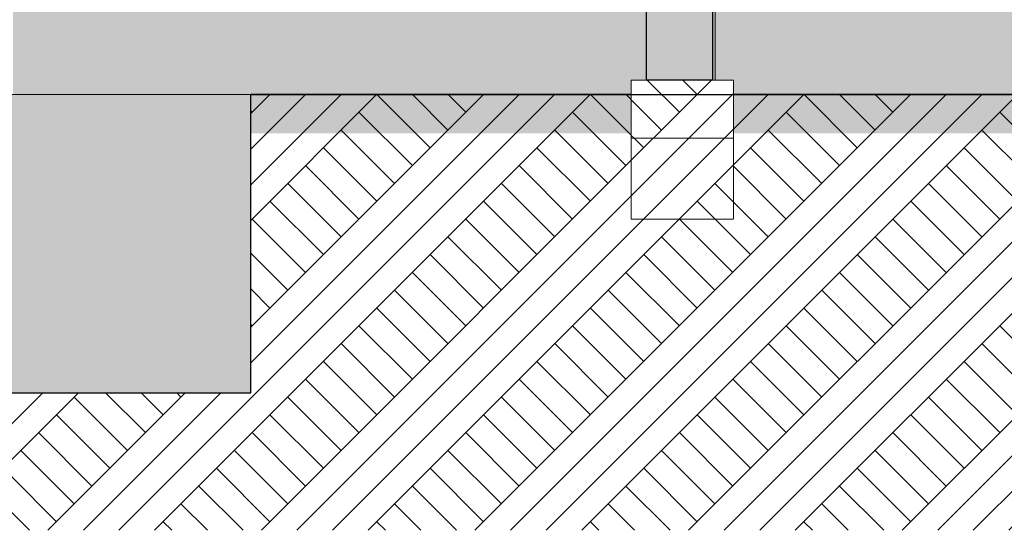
# Model space of a CAD drawing. Header units: millimetres. Extents: x -20699 to 32021, y -4298 to 11971.
# Tile 42 of 74: x -9425 to -6882, y -1355 to -37. Entities that reach past the tile are written whole.
import ezdxf

# ---------------------------------------------------------------- set-up
doc = ezdxf.new("R2010")
doc.units = ezdxf.units.MM
doc.header["$MEASUREMENT"] = 0
doc.linetypes.add('Wipeout_Contour', pattern=[1000, 0, -1000])
doc.linetypes.add('čárkovaná 3', pattern=[1.5, 1, -0.5])
for name, color, linetype in [('A-A_1_3D prvky model', 7, 'Continuous'), ('A-A_1_Bourané_Kresby a obrázky', 7, 'Continuous'), ('A-A_1_Bourané_Výplně – Řezové', 7, 'Continuous'), ('A-A_1_Konstrukce - nosné', 7, 'Continuous'), ('A-A_1_Konstrukce - střechy a skořepiny', 7, 'Continuous'), ('A-A_1_Kresby a obrázky', 7, 'Continuous'), ('A-A_1_Situace - terén', 7, 'Continuous'), ('A-A_1_Výplně - Povrchové', 7, 'Continuous'), ('A-A_1_Výplně – Řezové', 7, 'Continuous')]:
    doc.layers.add(name, color=color, linetype=linetype)
pattern_1 = [(45, (0, 0), (-137.886, 137.886), []), (45, (-45.96, 45.96), (-275.772, 275.772), []), (45, (-91.92, 91.92), (-275.772, 275.772), []), (135, (-137.886, 137.886), (45.96194, 45.96194), [195, -195])]

msp = doc.modelspace()

# ---------------------------------------------------------------- wipeouts: each hides what was drawn before it
at = {"color": 254, "linetype": 'Wipeout_Contour', "lineweight": 0, "ltscale": 70757.198379}
msp.add_wipeout([(-8797.9, -1065), (-8772.2, -1065), (-8772.2, -1000), (-8775.2, -1000), (-8775.3, -1035), (-8794.8, -1035), (-8794.8, -1000), (-8797.9, -1000)], dxfattribs=at).dxf.layer = 'A-A_1_Výplně - Povrchové'

# ---------------------------------------------------------------- next in the draw order: wipeouts: each hides what was drawn before it
at = {"color": 254, "linetype": 'Wipeout_Contour', "lineweight": 0, "ltscale": 35443.093485}
msp.add_wipeout([(-8802.8, -1000), (-8802.8, -1065), (-8797.9, -1065), (-8797.9, -1000)], dxfattribs=at).dxf.layer = 'A-A_1_Výplně - Povrchové'

# ---------------------------------------------------------------- next in the draw order: wipeouts: each hides what was drawn before it
at = {"color": 254, "linetype": 'Wipeout_Contour', "lineweight": 0, "ltscale": 44215.767883}
msp.add_wipeout([(-8794.8, -1034), (-8794.8, -1035), (-8775.3, -1035), (-8775.3, -1000), (-8775.4, -1034)], dxfattribs=at).dxf.layer = 'A-A_1_Výplně - Povrchové'
at = {"color": 254, "linetype": 'Wipeout_Contour', "lineweight": 0, "ltscale": 35362.743833}
msp.add_wipeout([(-8790, -1067), (-8791.3, -1072.3), (-8761.5, -1072.3), (-8760.2, -1067)], dxfattribs=at).dxf.layer = 'A-A_1_Výplně - Povrchové'

# ---------------------------------------------------------------- next in the draw order: wipeouts: each hides what was drawn before it
at = {"color": 254, "linetype": 'Wipeout_Contour', "lineweight": 0, "ltscale": 44224.115192}
msp.add_wipeout([(-8794.7, -1034), (-8775.4, -1034), (-8775.4, -1000), (-8793, -1000), (-8794.7, -1000)], dxfattribs=at).dxf.layer = 'A-A_1_Výplně - Povrchové'
at = {"color": 254, "linetype": 'Wipeout_Contour', "lineweight": 0, "ltscale": 35370.793222}
msp.add_wipeout([(-8791.3, -1072.3), (-8791.9, -1085), (-8762, -1085), (-8761.5, -1072.3)], dxfattribs=at).dxf.layer = 'A-A_1_Výplně - Povrchové'

# ---------------------------------------------------------------- next in the draw order: wipeouts: each hides what was drawn before it
at = {"color": 254, "linetype": 'Wipeout_Contour', "lineweight": 0, "ltscale": 35377.039737}
msp.add_wipeout([(-8791.9, -1085), (-8791.3, -1097.7), (-8761.5, -1097.7), (-8762, -1085)], dxfattribs=at).dxf.layer = 'A-A_1_Výplně - Povrchové'

# ---------------------------------------------------------------- next in the draw order: wipeouts: each hides what was drawn before it
at = {"color": 254, "linetype": 'Wipeout_Contour', "lineweight": 0, "ltscale": 35377.825544}
msp.add_wipeout([(-8791.3, -1097.7), (-8790, -1103), (-8760.2, -1103), (-8761.5, -1097.7)], dxfattribs=at).dxf.layer = 'A-A_1_Výplně - Povrchové'

# ---------------------------------------------------------------- next in the draw order: wipeouts: each hides what was drawn before it
at = {"color": 254, "linetype": 'Wipeout_Contour', "lineweight": 0, "ltscale": 35311.025329}
msp.add_wipeout([(-8758.6, -1085), (-8761.7, -1085), (-8761.3, -1095.6), (-8759.1, -1095.6)], dxfattribs=at).dxf.layer = 'A-A_1_Výplně - Povrchové'

# ---------------------------------------------------------------- next in the draw order: wipeouts: each hides what was drawn before it
at = {"color": 254, "linetype": 'Wipeout_Contour', "lineweight": 0, "ltscale": 26476.938577}
msp.add_wipeout([(-8761.3, -1074.4), (-8759.1, -1074.4), (-8760.2, -1070)], dxfattribs=at).dxf.layer = 'A-A_1_Výplně - Povrchové'
at = {"color": 254, "linetype": 'Wipeout_Contour', "lineweight": 0, "ltscale": 26485.718082}
msp.add_wipeout([(-8761.3, -1095.6), (-8760.2, -1100), (-8759.1, -1095.6)], dxfattribs=at).dxf.layer = 'A-A_1_Výplně - Povrchové'

# ---------------------------------------------------------------- next in the draw order: wipeouts: each hides what was drawn before it
at = {"color": 254, "linetype": 'Wipeout_Contour', "lineweight": 0, "ltscale": 35305.81041}
msp.add_wipeout([(-8761.3, -1074.4), (-8761.7, -1085), (-8758.6, -1085), (-8759.1, -1074.4)], dxfattribs=at).dxf.layer = 'A-A_1_Výplně - Povrchové'

# ---------------------------------------------------------------- next in the draw order: wipeouts: each hides what was drawn before it
at = {"color": 254, "linetype": 'Wipeout_Contour', "lineweight": 0, "ltscale": 132834.695987}
msp.add_wipeout([(-8810.5, -1000), (-8810.5, -1355), (-8769.5, -1355), (-8769.5, -1103), (-8790, -1103), (-8791.3, -1097.7), (-8791.9, -1085), (-8791.3, -1072.3), (-8790, -1067), (-8769.5, -1067), (-8769.5, -1000), (-8772.2, -1000), (-8772.2, -1065), (-8802.8, -1065), (-8802.8, -1000)], dxfattribs=at).dxf.layer = 'A-A_1_Výplně - Povrchové'

# ---------------------------------------------------------------- next in the draw order: linework, layer by layer
at = {"layer": 'A-A_1_Konstrukce - nosné', "color": 254, "linetype": 'Continuous', "lineweight": 13}
for p, q in [((-8794.8, -1000), (-8794.8, -1035)), ((-8794.7, -1034), (-8794.7, -1000)), ((-8775.4, -1034), (-8775.4, -1000)), ((-8775.3, -1035), (-8775.3, -1000)), ((-8772.2, -1065), (-8772.2, -1000)), ((-8769.5, -1067), (-8769.5, -1000)), ((-8794.8, -1034), (-8794.7, -1034)), ((-8794.8, -1035), (-8775.3, -1035)), ((-8794.7, -1034), (-8775.4, -1034)), ((-8790, -1067), (-8791.3, -1072.3)), ((-8790, -1067), (-8760.2, -1067)), ((-8760.2, -1067), (-8761.5, -1072.3)), ((-8758.9, -1072.3), (-8760.2, -1067)), ((-8791.3, -1072.3), (-8791.9, -1085)), ((-8791.9, -1085), (-8791.3, -1097.7)), ((-8761.5, -1072.3), (-8762, -1085)), ((-8762, -1085), (-8761.5, -1097.7)), ((-8761.7, -1085), (-8761.3, -1074.4)), ((-8761.3, -1095.6), (-8761.7, -1085)), ((-8761.3, -1074.4), (-8760.2, -1070)), ((-8760.2, -1070), (-8759.1, -1074.4)), ((-8759.1, -1074.4), (-8758.6, -1085)), ((-8758.3, -1085), (-8759.1, -1095.6)), ((-8758.3, -1085), (-8758.9, -1072.3)), ((-8758.9, -1097.7), (-8758.3, -1085)), ((-8791.3, -1097.7), (-8790, -1103)), ((-8790, -1103), (-8760.2, -1103)), ((-8769.5, -1355), (-8769.5, -1103)), ((-8761.5, -1097.7), (-8760.2, -1103)), ((-8760.2, -1100), (-8761.3, -1095.6)), ((-8759.1, -1095.6), (-8760.2, -1100)), ((-8760.2, -1103), (-8758.9, -1097.7))]:
    msp.add_line(p, q, dxfattribs=at)

# ---------------------------------------------------------------- next in the draw order: wipeouts: each hides what was drawn before it
at = {"color": 254, "linetype": 'Wipeout_Contour', "lineweight": 0, "ltscale": 45236.394266}
msp.add_wipeout([(-8828.2, -1000), (-9208.4, -1000), (-9208.4, -1355), (-8810.5, -1355), (-8810.5, -1000)], dxfattribs=at).dxf.layer = 'A-A_1_Výplně - Povrchové'

# ---------------------------------------------------------------- next in the draw order: linework, layer by layer
at = {"layer": 'A-A_1_Konstrukce - nosné', "color": 254, "linetype": 'Continuous', "lineweight": 13}
for p, q in [((-9208.4, -1355), (-9208.4, -1000)), ((-8810.5, -1355), (-8810.5, -1000)), ((-8802.8, -1000), (-8802.8, -1065)), ((-8797.9, -1000), (-8797.9, -1065)), ((-8797.9, -1065), (-8802.8, -1065)), ((-8797.9, -1065), (-8772.2, -1065))]:
    msp.add_line(p, q, dxfattribs=at)

# ---------------------------------------------------------------- next in the draw order: wipeouts: each hides what was drawn before it
at = {"color": 254, "linetype": 'Wipeout_Contour', "lineweight": 0, "ltscale": 34751.892241}
msp.add_wipeout([(-8828.2, -1000), (-8487.1, -1000), (-8487.1, -230), (-8828.2, -230)], dxfattribs=at).dxf.layer = 'A-A_1_Výplně - Povrchové'
at = {"color": 254, "linetype": 'Wipeout_Contour', "lineweight": 0, "ltscale": 37162.611576}
msp.add_wipeout([(-9262.7, -1000), (-9262.7, -1020), (-9208.4, -1020), (-9208.4, -1000)], dxfattribs=at).dxf.layer = 'A-A_1_Výplně - Povrchové'

# ---------------------------------------------------------------- next in the draw order: linework, layer by layer
at = {"layer": 'A-A_1_3D prvky model', "color": 7, "linetype": 'Continuous', "lineweight": 20}
for p, q in [((-8828.2, -230), (-8828.2, -1000)), ((-8828.2, -1000), (-9441.3, -1000))]:
    msp.add_line(p, q, dxfattribs=at)
at = {"layer": 'A-A_1_3D prvky model', "color": 251, "linetype": 'Continuous', "lineweight": 20, "true_color": 0x6a6a6a}
for p, q in [((-8487.1, -1000), (-8487.1, -230)), ((-8487.1, -1000), (-8828.2, -1000)), ((-9262.7, -1020), (-9208.4, -1020))]:
    msp.add_line(p, q, dxfattribs=at)
at = {"layer": 'A-A_1_Konstrukce - nosné', "color": 7, "linetype": 'Continuous', "lineweight": 35}
msp.add_line((-960.8, -230), (-8828.2, -230), dxfattribs=at)

# ---------------------------------------------------------------- next in the draw order: wipeouts: each hides what was drawn before it
at = {"color": 254, "linetype": 'Wipeout_Contour', "lineweight": 0, "ltscale": 94392.803381}
msp.add_wipeout([(-9447.2, 426.4), (-9447.2, -1355), (-9262.7, -1355), (-9262.7, -1000), (-9441.3, -1000), (-9441.3, -230), (-9442.2, -230), (-9442.2, 170), (-9439.5, 170), (-9439.5, 427.4)], dxfattribs=at).dxf.layer = 'A-A_1_Výplně - Povrchové'

# ---------------------------------------------------------------- next in the draw order: hatches: boundary and pattern name
at = {"layer": 'A-A_1_Bourané_Výplně – Řezové', "linetype": 'Continuous', "lineweight": 13}
msp.add_hatch(color=254, dxfattribs=at).paths.add_polyline_path([(-350.1, -230), (-350.1, 170), (-9442.2, 170), (-9442.2, -230)])
at = {"layer": 'A-A_1_Výplně – Řezové', "linetype": 'Continuous', "lineweight": 13}
msp.add_hatch(color=254, dxfattribs=at).paths.add_polyline_path([(-8907.2, -232), (-8907.2, 3180), (-9439.5, 3180), (-9439.5, -232)])

# ---------------------------------------------------------------- next in the draw order: linework, layer by layer
at = {"layer": 'A-A_1_Situace - terén', "color": 7, "linetype": 'Continuous', "lineweight": 20}
msp.add_line((-9262.7, -1000), (-9262.7, -1355), dxfattribs=at)

# ---------------------------------------------------------------- next in the draw order: wipeouts: each hides what was drawn before it
at = {"color": 254, "linetype": 'Wipeout_Contour', "lineweight": 0, "ltscale": 41845.965694}
msp.add_wipeout([(-9447.2, -1000), (-9447.2, -1355), (-350.6, -1355), (-350.6, -1000), (-1110.1, -1000), (-1110.1, -230), (-8828.2, -230), (-8828.2, -1000)], dxfattribs=at).dxf.layer = 'A-A_1_Výplně – Řezové'

# ---------------------------------------------------------------- next in the draw order: hatches: boundary and pattern name
at = {"layer": 'A-A_1_Bourané_Výplně – Řezové', "linetype": 'Continuous', "lineweight": 0, "true_color": 0xf0f0ca}
msp.add_hatch(color=254, dxfattribs=at).paths.add_polyline_path([(-8909.2, 175.2), (-8909.2, -330), (-1011.5, -330), (-1011.5, 175.2)])
at = {"layer": 'A-A_1_Výplně – Řezové', "linetype": 'Continuous', "lineweight": 13}
msp.add_hatch(color=254, dxfattribs=at).paths.add_polyline_path([(-9516.3, -230), (-9516.3, -1000), (-8828.2, -1000), (-8828.2, -230)])
at = {"layer": 'A-A_1_Výplně – Řezové', "linetype": 'Continuous', "lineweight": 13, "true_color": 0xbf7d1a}
h = msp.add_hatch(dxfattribs=at)
h.set_pattern_fill('Zemina_0001', color=32, style=0, pattern_type=2)
h.set_pattern_definition(pattern_1)
h.paths.add_polyline_path([(-9447.2, -1000), (-9447.2, -1355), (-350.6, -1355), (-350.6, -1000), (-1110.1, -1000), (-1110.1, -230), (-8828.2, -230), (-8828.2, -1000)])

# ---------------------------------------------------------------- next in the draw order: linework, layer by layer
at = {"layer": 'A-A_1_3D prvky model', "color": 7, "linetype": 'Continuous', "lineweight": 13, "flags": 128}
msp.add_lwpolyline([(-9516.3, -230), (-9516.3, -1000), (-8828.2, -1000), (-8828.2, -230)], close=True, dxfattribs=at)
at = {"layer": 'A-A_1_Kresby a obrázky', "color": 7, "linetype": 'Continuous', "lineweight": 25}
for p, q in [((-8828.2, -1000), (-8828.2, -230)), ((-9447.2, -1000), (-8828.2, -1000))]:
    msp.add_line(p, q, dxfattribs=at)

# ---------------------------------------------------------------- next in the draw order: wipeouts: each hides what was drawn before it
at = {"color": 254, "linetype": 'Wipeout_Contour', "lineweight": 0, "ltscale": 30873.964076}
msp.add_wipeout([(-7845.5, -192.7), (-7845.5, -342.7), (-7581.4, -342.7), (-7581.4, -192.7)], dxfattribs=at).dxf.layer = 'A-A_1_Výplně – Řezové'

# ---------------------------------------------------------------- next in the draw order: hatches: boundary and pattern name
at = {"layer": 'A-A_1_Výplně – Řezové', "linetype": 'Continuous', "lineweight": 13}
msp.add_hatch(color=254, dxfattribs=at).paths.add_polyline_path([(-7805.9, 200), (-7805.9, -192.7), (-7628.8, -192.7), (-7628.8, 200)])
at = {"layer": 'A-A_1_Výplně – Řezové', "linetype": 'Continuous', "lineweight": 13, "true_color": 0xbf7d1a}
h = msp.add_hatch(dxfattribs=at)
h.set_pattern_fill('Zemina_0001', color=32, style=0, pattern_type=2)
h.set_pattern_definition(pattern_1)
h.paths.add_polyline_path([(-7845.5, -192.7), (-7845.5, -342.7), (-7581.4, -342.7), (-7581.4, -192.7)])

# ---------------------------------------------------------------- next in the draw order: linework, layer by layer
at = {"layer": 'A-A_1_Bourané_Kresby a obrázky', "color": 42, "linetype": 'Continuous', "lineweight": 25, "true_color": 0xe4ad2c}
msp.add_line((-8828.2, -230), (-5506.1, -230), dxfattribs=at)
at = {"layer": 'A-A_1_Konstrukce - střechy a skořepiny', "color": 7, "linetype": 'čárkovaná 3', "lineweight": 25}
for p, q in [((-7805.9, -192.7), (-7805.9, 200)), ((-7635.8, 200), (-7635.8, -192.7)), ((-7635.8, -192.7), (-7805.9, -192.7))]:
    msp.add_line(p, q, dxfattribs=at)
at = {"layer": 'A-A_1_Situace - terén', "color": 8, "linetype": 'Continuous', "lineweight": 13, "flags": 128}
msp.add_lwpolyline([(-7805.9, 200), (-7628.8, 200), (-7628.8, -192.7), (-7805.9, -192.7)], close=True, dxfattribs=at)
at = {"layer": 'A-A_1_Situace - terén', "color": 34, "linetype": 'Continuous', "lineweight": 20, "true_color": 0xae480b, "flags": 128}
msp.add_lwpolyline([(-7845.5, -192.7), (-7581.4, -192.7), (-7581.4, -342.7), (-7845.5, -342.7)], close=True, dxfattribs=at)
at = {"layer": 'A-A_1_Situace - terén', "color": 7, "linetype": 'čárkovaná 3', "lineweight": 20, "flags": 128}
msp.add_lwpolyline([(-7845.5, -192.7), (-7581.5, -192.7), (-7581.5, -551.9), (-7845.5, -551.9)], close=True, dxfattribs=at)

doc.saveas('drawing.dxf')
